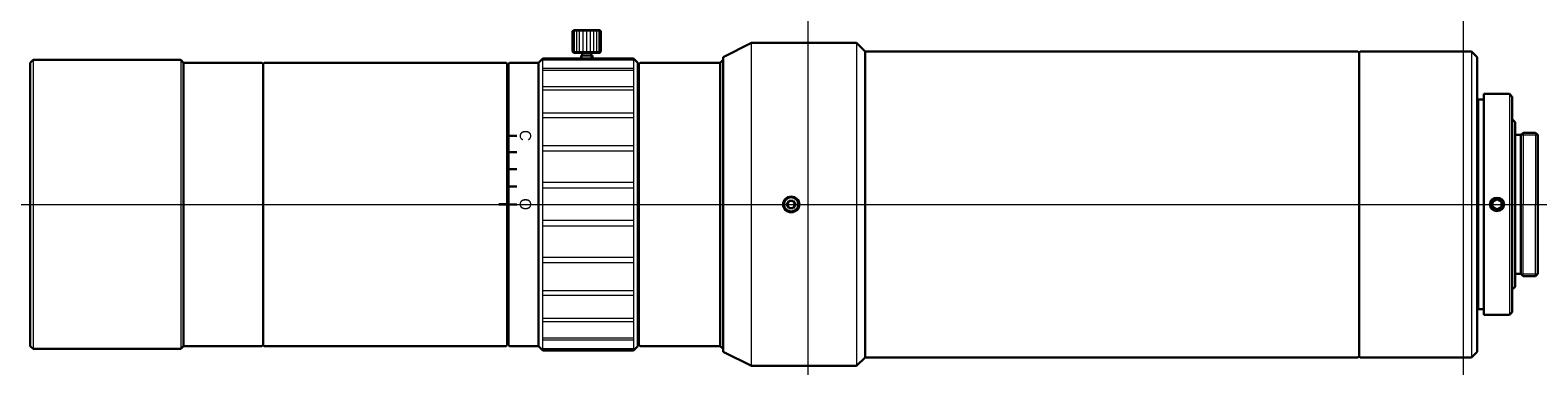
# Model space of a CAD drawing. Header units: millimetres. Extents: x -81 to 185, y 19 to 78.
import ezdxf
from ezdxf.enums import TextEntityAlignment as Align

# ---------------------------------------------------------------- set-up
doc = ezdxf.new("R2010")
doc.units = ezdxf.units.MM
doc.header["$LTSCALE"] = 0.25
doc.layers.add('00_補助線', color=252, linetype='Continuous', lineweight=0, plot=False)
for name, color, linetype, lineweight in [('01_外形線', 7, 'Continuous', 30), ('02_中線', 7, 'Continuous', 20), ('02_ﾈｼﾞ（断面）・遮光線仕切り', 7, 'Continuous', 20), ('03_ﾈｼﾞ・ﾛｰﾚｯﾄ・遮光線', 7, 'Continuous', 9), ('06_面取線', 7, 'Continuous', 9), ('09_文字', 2, 'Continuous', 20), ('11-太線', 7, 'Continuous', 30)]:
    doc.layers.add(name, color=color, linetype=linetype, lineweight=lineweight)
doc.styles.add('sihyou', font='txt', dxfattribs={"width": 0.6, "height": 2})

msp = doc.modelspace()

# ---------------------------------------------------------------- hatches: boundary and pattern name
at = {"layer": '09_文字'}
h = msp.add_hatch(color=256, dxfattribs=at)
h.paths.add_polyline_path([(3.26, 47.57), (1.96, 47.57), (1.96, 47.07), (3.26, 47.07)])
h.paths.add_polyline_path([(3.46, 47.57), (3.26, 47.57), (3.26, 47.07), (3.46, 47.07)])

# ---------------------------------------------------------------- linework, layer by layer
at = {"layer": '00_補助線'}
msp.add_line((16.46, 73.07), (18.46, 73.07), dxfattribs=at)
for p, direction in [((56.46, 20.43), (0, 1)), ((171.85, 20.43), (0, 1)), ((-30.28, 47.32), (1, 0))]:
    msp.add_xline(p, direction, dxfattribs=at)
at = {"layer": '01_外形線'}
for p, q in [((15.16, 78.07), (14.96, 77.87)), ((14.96, 77.87), (14.96, 74.27)), ((19.76, 78.07), (15.16, 78.07)), ((19.96, 77.87), (19.76, 78.07)), ((19.96, 74.27), (19.96, 77.87)), ((41.46, 73.32), (46.46, 75.82)), ((46.46, 75.82), (64.96, 75.82)), ((64.96, 75.82), (66.46, 74.32)), ((-80.54, 72.32), (-80.04, 72.82)), ((-80.54, 72.32), (-80.54, 22.32)), ((-80.04, 72.82), (-54.04, 72.82)), ((-54.04, 72.82), (-53.54, 72.32)), ((-53.54, 72.32), (-39.74, 72.32)), ((-53.54, 22.32), (-53.54, 72.32)), ((-39.74, 72.32), (-39.54, 72.12)), ((-39.54, 72.12), (-39.34, 72.32)), ((-39.54, 72.12), (-39.54, 22.52)), ((-39.34, 72.32), (3.26, 72.32)), ((3.26, 72.32), (3.46, 72.12)), ((3.46, 72.12), (3.46, 22.52)), ((3.66, 72.12), (3.86, 72.32)), ((3.66, 22.52), (3.66, 72.12)), ((3.86, 72.32), (8.96, 72.32)), ((8.96, 72.32), (9.71, 73.07)), ((8.96, 72.32), (8.96, 22.32)), ((9.71, 73.07), (25.71, 73.07)), ((15.16, 74.07), (14.96, 74.27)), ((15.16, 74.07), (19.76, 74.07)), ((18.46, 73.57), (16.46, 73.57)), ((16.46, 73.57), (16.46, 73.07)), ((16.66, 73.57), (16.66, 74.07)), ((18.26, 73.57), (18.26, 74.07)), ((18.46, 73.07), (18.46, 73.57)), ((19.76, 74.07), (19.96, 74.27)), ((25.71, 73.07), (26.46, 72.32)), ((26.46, 22.32), (26.46, 72.32)), ((26.66, 72.12), (26.86, 72.32)), ((26.66, 22.52), (26.66, 72.12)), ((26.86, 72.32), (40.96, 72.32)), ((41.46, 72.82), (40.96, 72.32)), ((40.96, 72.32), (40.96, 22.32)), ((41.46, 73.32), (41.46, 21.32)), ((66.46, 74.32), (66.46, 20.32)), ((66.46, 74.32), (153.26, 74.32)), ((153.26, 74.32), (153.46, 74.12)), ((153.46, 74.12), (153.66, 74.32)), ((153.46, 74.12), (153.46, 20.52)), ((173.24, 74.32), (153.66, 74.32)), ((173.24, 74.32), (174.24, 73.32)), ((174.24, 73.32), (174.24, 21.32)), ((3.46, 71.07), (3.66, 71.07)), ((26.46, 71.07), (26.66, 71.07)), ((175.43, 66.82), (175.43, 27.82)), ((175.43, 66.82), (179.93, 66.82)), ((179.93, 66.82), (180.43, 66.32)), ((174.24, 63.82), (174.43, 63.82)), ((174.43, 65.82), (174.43, 28.82)), ((174.43, 65.82), (175.43, 65.82)), ((180.43, 66.32), (180.43, 28.32)), ((180.43, 66.32), (180.43, 28.32)), ((180.93, 61.85), (180.93, 32.8)), ((5.16, 59.41), (3.66, 59.41)), ((181.93, 59.57), (180.93, 59.57)), ((180.93, 59.57), (181.93, 59.57)), ((181.93, 59.57), (182.33, 59.97)), ((181.93, 47.32), (181.93, 59.57)), ((184.53, 59.97), (182.33, 59.97)), ((184.53, 59.97), (184.93, 59.57)), ((184.93, 47.32), (184.93, 59.57)), ((5.16, 56.55), (3.66, 56.55)), ((5.16, 53.55), (3.66, 53.55)), ((5.16, 50.46), (3.66, 50.46)), ((52.71, 47.32), (53.08, 47.97)), ((53.08, 47.97), (53.83, 47.97)), ((54.21, 47.32), (53.83, 47.97)), ((5.16, 47.32), (3.66, 47.32)), ((52.71, 47.32), (53.08, 46.67)), ((53.08, 46.67), (53.83, 46.67)), ((54.21, 47.32), (53.83, 46.67)), ((181.93, 47.32), (181.93, 35.07)), ((184.93, 47.32), (184.93, 35.07)), ((181.93, 35.07), (180.93, 35.07)), ((180.93, 35.07), (181.93, 35.07)), ((181.93, 35.07), (182.33, 34.68)), ((184.53, 34.68), (182.33, 34.68)), ((184.53, 34.68), (184.93, 35.07)), ((180.93, 32.8), (180.43, 32.3)), ((174.24, 30.82), (174.43, 30.82)), ((174.43, 28.82), (175.43, 28.82)), ((175.43, 27.82), (179.93, 27.82)), ((180.43, 28.32), (179.93, 27.82)), ((-80.54, 22.32), (-80.04, 21.82)), ((-80.04, 21.82), (-54.04, 21.82)), ((-54.04, 21.82), (-53.54, 22.32)), ((-53.54, 22.32), (-39.74, 22.32)), ((-39.74, 22.32), (-39.54, 22.52)), ((-39.54, 22.52), (-39.34, 22.32)), ((-39.34, 22.32), (3.26, 22.32)), ((3.26, 22.32), (3.46, 22.52)), ((3.46, 23.57), (3.66, 23.57)), ((3.66, 22.52), (3.86, 22.32)), ((3.86, 22.32), (8.96, 22.32)), ((8.96, 22.32), (9.71, 21.57)), ((9.71, 21.57), (25.71, 21.57)), ((25.71, 21.57), (26.46, 22.32)), ((26.46, 23.57), (26.66, 23.57)), ((26.66, 22.52), (26.86, 22.32)), ((26.86, 22.32), (40.96, 22.32)), ((41.46, 21.82), (40.96, 22.32)), ((41.46, 21.32), (46.46, 18.82)), ((174.24, 21.32), (173.24, 20.32)), ((46.46, 18.82), (64.96, 18.82)), ((64.96, 18.82), (66.46, 20.32)), ((153.26, 20.32), (66.46, 20.32)), ((153.26, 20.32), (153.46, 20.52)), ((153.46, 20.52), (153.66, 20.32)), ((173.24, 20.32), (153.66, 20.32))]:
    msp.add_line(p, q, dxfattribs=at)
msp.add_lwpolyline([(177.73, 48.22), (176.95, 47.77), (176.95, 46.87), (177.73, 46.42), (178.51, 46.87), (178.51, 47.77)], close=True, dxfattribs=at)
for centre, radius in [((53.46, 47.32), 1.25), ((177.73, 47.32), 1.1)]:
    msp.add_circle(centre, radius, dxfattribs=at)
at = {"layer": '02_中線'}
for p, q in [((181.93, 59.57), (184.93, 59.57)), ((181.93, 35.07), (184.93, 35.07))]:
    msp.add_line(p, q, dxfattribs=at)
at = {"layer": '02_ﾈｼﾞ（断面）・遮光線仕切り'}
for p, q in [((46.46, 18.82), (46.46, 75.82)), ((64.96, 75.82), (64.96, 18.82)), ((173.24, 74.32), (173.24, 20.32))]:
    msp.add_line(p, q, dxfattribs=at)
at = {"layer": '03_ﾈｼﾞ・ﾛｰﾚｯﾄ・遮光線'}
for p, q in [((16.66, 73.07), (16.66, 73.57)), ((18.26, 73.07), (18.26, 73.57))]:
    msp.add_line(p, q, dxfattribs=at)
for centre, radius in [((53.46, 47.32), 1.5), ((177.73, 47.32), 1.3)]:
    msp.add_circle(centre, radius, dxfattribs=at)
at = {"layer": '06_面取線'}
for p, q in [((19.96, 77.87), (14.96, 77.87)), ((15.04, 74.27), (15.04, 77.87)), ((15.29, 74.27), (15.29, 77.87)), ((15.69, 74.27), (15.69, 77.87)), ((16.21, 74.27), (16.21, 77.87)), ((16.81, 74.27), (16.81, 77.87)), ((17.46, 74.27), (17.46, 77.87)), ((18.1, 74.27), (18.1, 77.87)), ((18.71, 74.27), (18.71, 77.87)), ((19.22, 74.27), (19.22, 77.87)), ((19.62, 74.27), (19.62, 77.87)), ((19.87, 74.27), (19.87, 77.87)), ((-80.04, 72.82), (-80.04, 21.82)), ((-54.04, 72.82), (-54.04, 21.82)), ((9.71, 21.57), (9.71, 73.07)), ((25.71, 72.91), (9.71, 72.91)), ((25.71, 72.79), (9.71, 72.79)), ((14.96, 74.27), (19.96, 74.27)), ((25.71, 73.07), (25.71, 21.57)), ((25.71, 71.3), (9.71, 71.3)), ((25.71, 70.92), (9.71, 70.92)), ((25.71, 68.06), (9.71, 68.06)), ((25.71, 67.45), (9.71, 67.45)), ((179.93, 66.82), (179.93, 27.82)), ((25.71, 63.39), (9.71, 63.39)), ((25.71, 62.6), (9.71, 62.6)), ((182.33, 59.97), (182.33, 47.32)), ((184.53, 59.97), (184.53, 47.32)), ((25.71, 57.64), (9.71, 57.64)), ((25.71, 56.71), (9.71, 56.71)), ((25.71, 51.18), (9.71, 51.18)), ((25.71, 50.19), (9.71, 50.19)), ((182.33, 34.68), (182.33, 47.32)), ((184.53, 34.68), (184.53, 47.32)), ((25.71, 44.46), (9.71, 44.46)), ((25.71, 43.47), (9.71, 43.47)), ((25.71, 37.93), (9.71, 37.93)), ((25.71, 37.01), (9.71, 37.01)), ((25.71, 32.04), (9.71, 32.04)), ((25.71, 31.25), (9.71, 31.25)), ((25.71, 27.2), (9.71, 27.2)), ((25.71, 26.59), (9.71, 26.59)), ((25.71, 23.73), (9.71, 23.73)), ((25.71, 23.35), (9.71, 23.35)), ((25.71, 21.86), (9.71, 21.86)), ((25.71, 21.73), (9.71, 21.73))]:
    msp.add_line(p, q, dxfattribs=at)
at = {"layer": '11-太線'}
msp.add_line((180.93, 61.85), (180.43, 62.35), dxfattribs=at)

# ---------------------------------------------------------------- texts
at = {"layer": '09_文字', "style": 'sihyou'}
for s, p in [('C', (7.67, 59.47)), ('O', (7.67, 47.35))]:
    msp.add_text(s, height=2, rotation=270, dxfattribs=at).set_placement(p, align=Align.TOP_CENTER)

doc.saveas('drawing.dxf')
